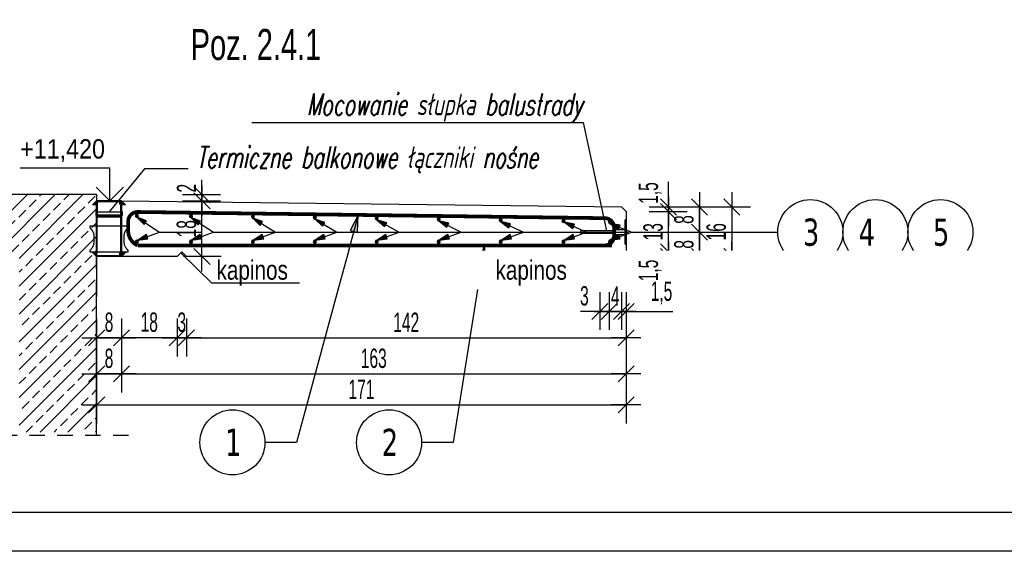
# Model space of a CAD drawing. Header units: millimetres. Extents: x 4862 to 12592, y -1539 to -726.
# Tile 2 of 40: x 5076 to 5394, y -1539 to -1367. Entities that reach past the tile are written whole.
import ezdxf
from ezdxf.enums import TextEntityAlignment as Align

# ---------------------------------------------------------------- set-up
doc = ezdxf.new("R2010")
doc.units = ezdxf.units.MM
doc.header["$LTSCALE"] = 25
doc.linetypes.add('MP', pattern=[0.36, 0.2, -0.16])
for name, color, linetype in [('BA_ram', 2, 'Continuous'), ('BA_txg', 3, 'Continuous'), ('BA_txs', 2, 'Continuous'), ('BA_wic', 1, 'Continuous'), ('BA_wig', 3, 'Continuous'), ('BA_wym', 1, 'Continuous'), ('BZ_odn', 1, 'Continuous'), ('BZ_opi2', 4, 'Continuous'), ('BZ_opi4', 53, 'Continuous'), ('BZ_P_prz', 4, 'Continuous'), ('BZ_P_wid', 3, 'Continuous'), ('BZ_pom', 6, 'Continuous'), ('BZ_txs', 2, 'Continuous'), ('BZ_wym', 1, 'Continuous'), ('K-CIENKIE', 8, 'Continuous'), ('K-ZARYS', 2, 'Continuous'), ('ZBROJA_NIEZLICZAC', 140, 'Continuous')]:
    doc.layers.add(name, color=color, linetype=linetype)
doc.styles.add('BIKTBG', font='tahoma.ttf', dxfattribs={"width": 0.85})
doc.styles.add('BIKTG', font='bikromsw.shx', dxfattribs={"width": 0.8})
doc.styles.add('BIKTS', font='bikromsw.shx', dxfattribs={"width": 0.8})
doc.styles.add('BIKWYM', font='bikromsw.shx', dxfattribs={"width": 0.6})
doc.styles.add('SPECBUD_TXT', font='txt')
doc.styles.add('STYL_ZBROJA', font='romanszb.shx', dxfattribs={"width": 0.65, "oblique": 12})
doc.dimstyles.new('BA_KR_25_cm', dxfattribs={"dimscale": 0.25, "dimtxt": 25, "dimasz": 1.666667, "dimexe": 24, "dimexo": 0, "dimgap": 0, "dimtad": 0, "dimdec": 1, "dimrnd": 0.5, "dimzin": 9, "dimdsep": 46, "dimtxsty": 'BIKWYM', "dimblk": 'WYM-KR', "dimcen": 0, "dimdle": 20, "dimclrd": 256, "dimclre": 256, "dimclrt": 2, "dimadec": 0, "dimazin": 0, "dimtfac": 0.033333, "dimtdec": 1, "dimtmove": 0, "dimatfit": 3, "dimldrblk": 'WYM-KR', "dimfxl": 25, "dimfxlon": 1, "dimtvp": 0.8, "dimtolj": 1, "dimarcsym": 0})
doc.dimstyles.new('BA_ST_25_cm', dxfattribs={"dimscale": 0.25, "dimtxt": 25, "dimasz": 1.666667, "dimexe": 24, "dimexo": 0, "dimgap": 0, "dimtad": 0, "dimdec": 1, "dimrnd": 0.5, "dimdsep": 46, "dimtxsty": 'BIKWYM', "dimblk": 'WYM-ST', "dimcen": 0, "dimdle": 20, "dimclrd": 256, "dimclre": 256, "dimclrt": 7, "dimadec": 0, "dimazin": 0, "dimtfac": 0.033333, "dimtdec": 1, "dimtix": 1, "dimtmove": 2, "dimatfit": 3, "dimldrblk": 'WYM-ST', "dimfxl": 1, "dimtvp": 0.8, "dimtolj": 1, "dimtzin": 0, "dimarcsym": 0})
doc.dimstyles.new('BZ_ST_25_cm', dxfattribs={"dimscale": 0.25, "dimtxt": 25, "dimasz": 1.666667, "dimexe": 24, "dimexo": 0, "dimgap": 0, "dimtad": 0, "dimdec": 1, "dimrnd": 0.5, "dimdsep": 46, "dimtxsty": 'BIKWYM', "dimblk": 'WYM-ST', "dimcen": 0, "dimdle": 20, "dimclrd": 256, "dimclre": 256, "dimclrt": 7, "dimadec": 0, "dimazin": 0, "dimtfac": 0.033333, "dimtdec": 1, "dimtix": 1, "dimtmove": 2, "dimatfit": 3, "dimldrblk": 'WYM-ST', "dimfxl": 1, "dimtvp": 0.8, "dimtolj": 1, "dimtzin": 0, "dimarcsym": 0})

# ---------------------------------------------------------------- blocks, each defined once
blk = doc.blocks.new('WYM-KR')
at = {"linetype": 'ByBlock'}
blk.add_line((11.52, 0), (-11.52, 0), dxfattribs=at)
at = {"color": 7, "linetype": 'ByBlock'}
blk.add_line((6.24, 6.24), (-6.24, -6.24), dxfattribs=at)
blk = doc.blocks.new('*D60')
at = {"layer": 'BA_wym', "lineweight": -2}
for p, q in [((5270.82, -1455.81), (5270.82, -1467.14)), ((5272.32, -1454.89), (5272.32, -1467.14)), ((5270.4, -1461.14), (5269.99, -1461.14)), ((5270.82, -1461.14), (5272.32, -1461.14)), ((5272.74, -1461.14), (5287.41, -1461.14))]:
    blk.add_line(p, q, dxfattribs=at)
at = {"layer": 'Defpoints', "color": 0}
for p in [(5272.32, -1441.95), (5270.82, -1455.81), (5272.32, -1461.14)]:
    blk.add_point(p, dxfattribs=at)
at = {"layer": 'BA_wym', "lineweight": -2, "xscale": 0.4166666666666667, "yscale": 0.4166666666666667, "zscale": 0.4166666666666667}
blk.add_blockref('WYM-KR', (5270.82, -1461.14), dxfattribs=at)
at = {"layer": 'BA_wym', "lineweight": -2, "xscale": 0.4166666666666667, "yscale": 0.4166666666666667, "zscale": 0.4166666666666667, "rotation": 180}
blk.add_blockref('WYM-KR', (5272.32, -1461.14), dxfattribs=at)
at = {"layer": 'BA_wym', "color": 2, "insert": (5283.75, -1455.19), "char_height": 6.25, "attachment_point": 5, "style": 'BIKWYM'}
blk.add_mtext('\\A1;1,5', dxfattribs=at)
blk = doc.blocks.new('*D61')
at = {"layer": 'BA_wym', "lineweight": -2}
for p, q in [((5266.82, -1454.89), (5266.82, -1467.14)), ((5270.82, -1454.89), (5270.82, -1467.14)), ((5267.24, -1461.14), (5270.4, -1461.14))]:
    blk.add_line(p, q, dxfattribs=at)
at = {"layer": 'Defpoints', "color": 0}
for p in [(5270.82, -1443.44), (5266.82, -1453.17), (5270.82, -1461.14)]:
    blk.add_point(p, dxfattribs=at)
at = {"layer": 'BA_wym', "lineweight": -2, "xscale": 0.4166666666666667, "yscale": 0.4166666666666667, "zscale": 0.4166666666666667, "rotation": 180}
blk.add_blockref('WYM-KR', (5266.82, -1461.14), dxfattribs=at)
at = {"layer": 'BA_wym', "lineweight": -2, "xscale": 0.4166666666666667, "yscale": 0.4166666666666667, "zscale": 0.4166666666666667}
blk.add_blockref('WYM-KR', (5270.82, -1461.14), dxfattribs=at)
at = {"layer": 'BA_wym', "color": 2, "insert": (5268.82, -1456.14), "char_height": 6.25, "attachment_point": 5, "style": 'BIKWYM'}
blk.add_mtext('\\A1;4', dxfattribs=at)
blk = doc.blocks.new('*D62')
at = {"layer": 'BA_wym', "lineweight": -2}
for p, q in [((5263.84, -1454.89), (5263.84, -1467.14)), ((5266.82, -1454.89), (5266.82, -1467.14)), ((5263.43, -1461.14), (5257.59, -1461.14)), ((5263.84, -1461.14), (5266.82, -1461.14)), ((5267.24, -1461.14), (5267.65, -1461.14))]:
    blk.add_line(p, q, dxfattribs=at)
at = {"layer": 'Defpoints', "color": 0}
for p in [(5266.82, -1443.44), (5263.84, -1453.17), (5266.82, -1461.14)]:
    blk.add_point(p, dxfattribs=at)
at = {"layer": 'BA_wym', "lineweight": -2, "xscale": 0.4166666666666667, "yscale": 0.4166666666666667, "zscale": 0.4166666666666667}
blk.add_blockref('WYM-KR', (5263.84, -1461.14), dxfattribs=at)
at = {"layer": 'BA_wym', "lineweight": -2, "xscale": 0.4166666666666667, "yscale": 0.4166666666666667, "zscale": 0.4166666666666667, "rotation": 180}
blk.add_blockref('WYM-KR', (5266.82, -1461.14), dxfattribs=at)
at = {"layer": 'BA_wym', "color": 2, "insert": (5258.84, -1456.14), "char_height": 6.25, "attachment_point": 5, "style": 'BIKWYM'}
blk.add_mtext('\\A1;3', dxfattribs=at)
blk = doc.blocks.new('PRET3')
blk.add_hatch(color=0).paths.add_polyline_path([(0.5, 0, 1), (-0.5, 0, 1)])
at = {"color": 0}
blk.add_circle((0, 0), 0.5, dxfattribs=at)
blk = doc.blocks.new('2')
at = {"layer": 'BA_txs'}
for points in [[(414.82, 515.22), (413.47, 516.57), (405.47, 516.57), (404.12, 515.22), (405.47, 515.22), (405.47, 499.92), (404.12, 499.92), (405.47, 498.57), (413.47, 498.57), (414.82, 499.92), (413.47, 499.92), (413.47, 515.22), (414.82, 515.22)], [(414.2, 515.47), (413.35, 516.32), (405.6, 516.32), (404.75, 515.47), (405.67, 515.47), (405.67, 499.67), (404.75, 499.67), (405.6, 498.82), (413.35, 498.82), (414.2, 499.67), (413.27, 499.67), (413.27, 511.37), (405.67, 511.37)], [(414.2, 515.47), (413.27, 515.47), (413.27, 511.77), (405.67, 511.77)], [(405.67, 512.99), (405.47, 512.99), (405.47, 513.07), (405.27, 513.07), (405.27, 511.87), (405.47, 511.87), (405.47, 511.94), (413.47, 511.94), (413.47, 511.87), (413.67, 511.87), (413.67, 513.07), (413.47, 513.07), (413.47, 512.99), (413.27, 512.99), (405.47, 513.03)], [(405.47, 511.57), (413.47, 511.57)], [(403.29, 508.37), (415.65, 508.37), (415.65, 507.97), (415.64, 507.9), (415.61, 507.81), (415.59, 507.77), (415.57, 507.74), (415.54, 507.71), (415.52, 507.7), (415.53, 507.7), (415.42, 507.61), (415.42, 507.61), (415.37, 507.56), (415.32, 507.52), (415.27, 507.47), (415.18, 507.37), (415.14, 507.32), (415.09, 507.26), (414.97, 507.1), (414.97, 507.1), (414.93, 507.05), (414.97, 507.1), (414.82, 506.87), (414.76, 506.75), (414.67, 506.57), (414.59, 506.38), (414.53, 506.19), (414.51, 506.12), (414.47, 505.99), (414.44, 505.79), (414.42, 505.66), (414.41, 505.52), (414.4, 505.39), (414.4, 505.32), (414.4, 505.19), (414.4, 505.01), (414.4, 504.94), (414.4, 504.81), (414.4, 503.75), (414.4, 502.98), (414.43, 502.71), (414.46, 502.51), (414.49, 502.38), (414.5, 502.35), (414.5, 502.32), (414.51, 502.29), (414.52, 502.28), (414.57, 502.12), (414.61, 501.99), (414.64, 501.93), (414.67, 501.86), (414.76, 501.68), (414.93, 501.39), (415.01, 501.28), (415.14, 501.12), (415.27, 500.97), (415.37, 500.87), (415.47, 500.78), (415.6, 500.66), (415.62, 500.6), (415.65, 500.51), (415.65, 500.47), (415.65, 500.27), (415.65, 500.07), (403.29, 500.07), (403.29, 500.07), (403.29, 500.27), (403.29, 500.27), (403.29, 500.47), (403.3, 500.55), (403.33, 500.62), (403.36, 500.67), (403.41, 500.73), (403.47, 500.78), (403.52, 500.83), (403.67, 500.97), (403.85, 501.17), (403.97, 501.33), (404.05, 501.45), (404.12, 501.56), (404.19, 501.68), (404.25, 501.8), (404.33, 501.99), (404.42, 502.25), (404.5, 502.58), (404.51, 502.64), (404.52, 502.78), (404.54, 502.98), (404.54, 503.12), (404.54, 503.12), (404.54, 503.47), (404.54, 503.47), (404.54, 503.75), (404.54, 503.75), (404.54, 503.98), (404.54, 505.32), (404.54, 505.52), (404.52, 505.72), (404.5, 505.86), (404.45, 506.06), (404.42, 506.19), (404.4, 506.25), (404.35, 506.38), (404.3, 506.51), (404.31, 506.51), (404.28, 506.57), (404.22, 506.69), (404.19, 506.75), (404.15, 506.81), (404.05, 506.99), (404.01, 507.05), (403.93, 507.16), (403.85, 507.26), (403.76, 507.37), (403.72, 507.42), (403.62, 507.52), (403.47, 507.65), (403.4, 507.72), (403.34, 507.78), (403.31, 507.85), (403.29, 507.93), (403.29, 507.97), (403.29, 508.17), (403.29, 508.17), (403.29, 508.37), (403.29, 508.27), (403.29, 508.37)]]:
    blk.add_lwpolyline(points, dxfattribs=at)
blk = doc.blocks.new('bik_BlkOpPretU', base_point=(114298.79, 63495.37))
at = {"layer": 'BZ_opi2', "style": 'BIKTBG', "width": 0.8}
blk.add_attdef('NUMER', text='', height=26.25, dxfattribs=at).set_placement((114438.86, 63495.37), align=Align.MIDDLE_CENTER)
at = {"layer": 'BZ_opi4', "style": 'BIKTS', "width": 0.8}
for tag, p in [('SZTUK', (114308.17, 63502.87)), ('PRZEDR_FI', (114363.88, 63502.87)), ('PRZEKROJ', (114375.31, 63502.87)), ('UWAGA', (114313.79, 63469.12))]:
    blk.add_attdef(tag, p, '', height=18.75, dxfattribs=at)
at = {"layer": 'BZ_pom', "width": 0.8}
for tag, p, height, style in [('POZYCJA', (114407.36, 63532.87), 26.25, 'BIKTBG'), ('GATUNEK', (114451.86, 63532.87), 18.75, 'BIKTS'), ('METODA_L', (114498.79, 63495.37), 18.75, 'BIKTS')]:
    blk.add_attdef(tag, p, '', height=height, dxfattribs=dict(at, style=style))
at = {"layer": 'BZ_wym', "width": 0.8}
for tag, p, height, style, flags in [('PRZEDR_L', (114313.79, 63440.99), 18.75, 'BIKTS', 1), ('DLUGOSC', (114313.79, 63412.87), 18.75, 'BIKTS', 1), ('TYP_PRETA', (114313.79, 63384.74), 18.75, 'BIKTS', 3), ('PRZEDR_NR', (114313.79, 63356.62), 26.25, 'BIKTBG', 1), ('PRZEDR_SZT', (114313.79, 63328.49), 18.75, 'BIKTS', 1), ('EURO_KOD', (114313.79, 63300.37), 18.75, 'BIKTS', 3), ('EURO_KOD_SEGMENTY', (114354.51, 63300.37), 18.75, 'BIKTS', 3), ('HAK_1', (114313.79, 63272.24), 18.75, 'BIKTS', 3), ('HAK_2', (114313.79, 63244.12), 18.75, 'BIKTS', 3), ('ID', (114313.79, 63215.99), 18.75, 'BIKTS', 3), ('ID_C', (114313.79, 63187.87), 18.75, 'BIKTS', 3), ('b_atr_0', (114313.79, 63159.74), 18.75, 'BIKTS', 3)]:
    blk.add_attdef(tag, p, '', height=height, dxfattribs=dict(at, style=style, flags=flags))
blk = doc.blocks.new('WYM-ST')
blk.add_hatch(color=256).paths.add_polyline_path([(-13, 2.88), (0, 0), (-13, -2.88)])
blk.add_lwpolyline([(0, 0), (-13, 2.88), (-13, -2.88), (0, 0)])
blk = doc.blocks.new('*D63')
at = {"layer": 'BA_wym', "lineweight": -2}
for p, q in [((5279.79, -1441.95), (5292.04, -1441.95)), ((5279.79, -1443.44), (5292.04, -1443.44)), ((5286.04, -1441.53), (5286.04, -1441.11)), ((5286.04, -1441.95), (5286.04, -1443.44)), ((5286.04, -1443.85), (5286.04, -1451.59))]:
    blk.add_line(p, q, dxfattribs=at)
at = {"layer": 'Defpoints', "color": 0}
for p in [(5276.04, -1441.95), (5276.04, -1443.44), (5286.04, -1443.44)]:
    blk.add_point(p, dxfattribs=at)
at = {"layer": 'BA_wym', "lineweight": -2, "xscale": 0.4166666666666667, "yscale": 0.4166666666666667, "zscale": 0.4166666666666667}
for p, rotation in [((5286.04, -1441.95), 270), ((5286.04, -1443.44), 90)]:
    blk.add_blockref('WYM-KR', p, dxfattribs=dict(at, rotation=rotation))
at = {"layer": 'BA_wym', "color": 2, "insert": (5280.08, -1447.93), "char_height": 6.25, "attachment_point": 5, "rotation": 90, "style": 'BIKWYM'}
blk.add_mtext('\\A1;1,5', dxfattribs=at)
blk = doc.blocks.new('*D64')
at = {"layer": 'BA_wym', "lineweight": -2}
for p, q in [((5286.04, -1427), (5286.04, -1419.26)), ((5279.79, -1427.42), (5292.04, -1427.42)), ((5286.04, -1428.92), (5286.04, -1427.42)), ((5279.79, -1428.92), (5292.04, -1428.92)), ((5286.04, -1429.34), (5286.04, -1429.75))]:
    blk.add_line(p, q, dxfattribs=at)
at = {"layer": 'Defpoints', "color": 0}
for p in [(5276.04, -1427.42), (5286.04, -1427.42), (5276.04, -1428.92)]:
    blk.add_point(p, dxfattribs=at)
at = {"layer": 'BA_wym', "lineweight": -2, "xscale": 0.4166666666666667, "yscale": 0.4166666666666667, "zscale": 0.4166666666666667}
for p, rotation in [((5286.04, -1427.42), 270), ((5286.04, -1428.92), 90)]:
    blk.add_blockref('WYM-KR', p, dxfattribs=dict(at, rotation=rotation))
at = {"layer": 'BA_wym', "color": 2, "insert": (5280.08, -1422.92), "char_height": 6.25, "attachment_point": 5, "rotation": 90, "style": 'BIKWYM'}
blk.add_mtext('\\A1;1,5', dxfattribs=at)
blk = doc.blocks.new('*D65')
at = {"layer": 'BA_wym', "lineweight": -2}
for p, q in [((5279.79, -1428.92), (5292.04, -1428.92)), ((5286.04, -1441.53), (5286.04, -1429.34)), ((5279.79, -1441.95), (5292.04, -1441.95))]:
    blk.add_line(p, q, dxfattribs=at)
at = {"layer": 'Defpoints', "color": 0}
for p in [(5276.04, -1428.92), (5286.04, -1428.92), (5276.04, -1441.95)]:
    blk.add_point(p, dxfattribs=at)
at = {"layer": 'BA_wym', "lineweight": -2, "xscale": 0.4166666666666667, "yscale": 0.4166666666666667, "zscale": 0.4166666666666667}
for p, rotation in [((5286.04, -1428.92), 90), ((5286.04, -1441.95), 270)]:
    blk.add_blockref('WYM-KR', p, dxfattribs=dict(at, rotation=rotation))
at = {"layer": 'BA_wym', "color": 2, "insert": (5281.04, -1435.43), "char_height": 6.25, "attachment_point": 5, "rotation": 90, "style": 'BIKWYM'}
blk.add_mtext('\\A1;13', dxfattribs=at)
blk = doc.blocks.new('*D66')
at = {"layer": 'BA_wym', "lineweight": -2}
for p, q in [((5289.76, -1435.55), (5302.01, -1435.55)), ((5296.01, -1435.97), (5296.01, -1443.02)), ((5289.76, -1443.44), (5302.01, -1443.44))]:
    blk.add_line(p, q, dxfattribs=at)
at = {"layer": 'Defpoints', "color": 0}
for p in [(5286.01, -1435.55), (5286.01, -1443.44), (5296.01, -1443.44)]:
    blk.add_point(p, dxfattribs=at)
at = {"layer": 'BA_wym', "lineweight": -2, "xscale": 0.4166666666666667, "yscale": 0.4166666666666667, "zscale": 0.4166666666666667}
for p, rotation in [((5296.01, -1435.55), 90), ((5296.01, -1443.44), 270)]:
    blk.add_blockref('WYM-KR', p, dxfattribs=dict(at, rotation=rotation))
at = {"layer": 'BA_wym', "color": 2, "insert": (5291.01, -1439.49), "char_height": 6.25, "attachment_point": 5, "rotation": 90, "style": 'BIKWYM'}
blk.add_mtext('\\A1;8', dxfattribs=at)
blk = doc.blocks.new('*D67')
at = {"layer": 'BA_wym', "lineweight": -2}
for p, q in [((5289.76, -1427.42), (5302.01, -1427.42)), ((5296.01, -1435.14), (5296.01, -1427.84)), ((5289.76, -1435.55), (5302.01, -1435.55))]:
    blk.add_line(p, q, dxfattribs=at)
at = {"layer": 'Defpoints', "color": 0}
for p in [(5286.01, -1427.42), (5296.01, -1427.42), (5286.01, -1435.55)]:
    blk.add_point(p, dxfattribs=at)
at = {"layer": 'BA_wym', "lineweight": -2, "xscale": 0.4166666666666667, "yscale": 0.4166666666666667, "zscale": 0.4166666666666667}
for p, rotation in [((5296.01, -1427.42), 90), ((5296.01, -1435.55), 270)]:
    blk.add_blockref('WYM-KR', p, dxfattribs=dict(at, rotation=rotation))
at = {"layer": 'BA_wym', "color": 2, "insert": (5291.01, -1431.49), "char_height": 6.25, "attachment_point": 5, "rotation": 90, "style": 'BIKWYM'}
blk.add_mtext('\\A1;8', dxfattribs=at)
blk = doc.blocks.new('*D68')
at = {"layer": 'BA_wym', "lineweight": -2}
for p, q in [((5300.2, -1427.42), (5312.45, -1427.42)), ((5306.45, -1427.84), (5306.45, -1443.02)), ((5300.2, -1443.44), (5312.45, -1443.44))]:
    blk.add_line(p, q, dxfattribs=at)
at = {"layer": 'Defpoints', "color": 0}
for p in [(5296.45, -1427.42), (5296.45, -1443.44), (5306.45, -1443.44)]:
    blk.add_point(p, dxfattribs=at)
at = {"layer": 'BA_wym', "lineweight": -2, "xscale": 0.4166666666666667, "yscale": 0.4166666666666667, "zscale": 0.4166666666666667}
for p, rotation in [((5306.45, -1427.42), 90), ((5306.45, -1443.44), 270)]:
    blk.add_blockref('WYM-KR', p, dxfattribs=dict(at, rotation=rotation))
at = {"layer": 'BA_wym', "color": 2, "insert": (5301.45, -1435.43), "char_height": 6.25, "attachment_point": 5, "rotation": 90, "style": 'BIKWYM'}
blk.add_mtext('\\A1;16', dxfattribs=at)
blk = doc.blocks.new('*D69')
at = {"layer": 'BA_wym', "lineweight": -2}
for p, q in [((5129.09, -1425.45), (5141.34, -1425.45)), ((5135.34, -1443.02), (5135.34, -1425.87)), ((5141.59, -1443.44), (5129.34, -1443.44))]:
    blk.add_line(p, q, dxfattribs=at)
at = {"layer": 'Defpoints', "color": 0}
for p in [(5125.34, -1425.45), (5135.34, -1425.45), (5145.34, -1443.44)]:
    blk.add_point(p, dxfattribs=at)
at = {"layer": 'BA_wym', "lineweight": -2, "xscale": 0.4166666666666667, "yscale": 0.4166666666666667, "zscale": 0.4166666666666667}
for p, rotation in [((5135.34, -1425.45), 90), ((5135.34, -1443.44), 270)]:
    blk.add_blockref('WYM-KR', p, dxfattribs=dict(at, rotation=rotation))
at = {"layer": 'BA_wym', "color": 2, "insert": (5130.34, -1434.45), "char_height": 6.25, "attachment_point": 5, "rotation": 90, "style": 'BIKWYM'}
blk.add_mtext('\\A1;18', dxfattribs=at)
blk = doc.blocks.new('*D70')
at = {"layer": 'BA_wym', "lineweight": -2}
for p, q in [((5101.32, -1485.05), (5101.32, -1497.3)), ((5272.32, -1485.05), (5272.32, -1497.3)), ((5101.74, -1491.3), (5271.9, -1491.3))]:
    blk.add_line(p, q, dxfattribs=at)
at = {"layer": 'Defpoints', "color": 0}
for p in [(5101.32, -1481.3), (5272.32, -1481.3), (5272.32, -1491.3)]:
    blk.add_point(p, dxfattribs=at)
at = {"layer": 'BA_wym', "lineweight": -2, "xscale": 0.4166666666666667, "yscale": 0.4166666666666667, "zscale": 0.4166666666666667, "rotation": 180}
blk.add_blockref('WYM-KR', (5101.32, -1491.3), dxfattribs=at)
at = {"layer": 'BA_wym', "lineweight": -2, "xscale": 0.4166666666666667, "yscale": 0.4166666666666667, "zscale": 0.4166666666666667}
blk.add_blockref('WYM-KR', (5272.32, -1491.3), dxfattribs=at)
at = {"layer": 'BA_wym', "color": 2, "insert": (5186.82, -1486.3), "char_height": 6.25, "attachment_point": 5, "style": 'BIKWYM'}
blk.add_mtext('\\A1;171', dxfattribs=at)
blk = doc.blocks.new('*D71')
at = {"layer": 'BA_wym', "lineweight": -2}
for p, q in [((5101.32, -1463.4), (5101.32, -1475.65)), ((5109.32, -1463.4), (5109.32, -1475.65)), ((5108.9, -1469.65), (5101.74, -1469.65))]:
    blk.add_line(p, q, dxfattribs=at)
at = {"layer": 'Defpoints', "color": 0}
for p in [(5101.32, -1459.65), (5109.32, -1459.65), (5101.32, -1469.65)]:
    blk.add_point(p, dxfattribs=at)
at = {"layer": 'BA_wym', "lineweight": -2, "xscale": 0.4166666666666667, "yscale": 0.4166666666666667, "zscale": 0.4166666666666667, "rotation": 180}
blk.add_blockref('WYM-KR', (5101.32, -1469.65), dxfattribs=at)
at = {"layer": 'BA_wym', "lineweight": -2, "xscale": 0.4166666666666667, "yscale": 0.4166666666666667, "zscale": 0.4166666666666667}
blk.add_blockref('WYM-KR', (5109.32, -1469.65), dxfattribs=at)
at = {"layer": 'BA_wym', "color": 2, "insert": (5105.32, -1464.65), "char_height": 6.25, "attachment_point": 5, "style": 'BIKWYM'}
blk.add_mtext('\\A1;8', dxfattribs=at)
blk = doc.blocks.new('*D72')
at = {"layer": 'BA_wym', "lineweight": -2}
for p, q in [((5109.32, -1463.4), (5109.32, -1475.65)), ((5127.32, -1463.4), (5127.32, -1475.65)), ((5126.9, -1469.65), (5109.74, -1469.65))]:
    blk.add_line(p, q, dxfattribs=at)
at = {"layer": 'Defpoints', "color": 0}
for p in [(5109.32, -1459.65), (5127.32, -1459.65), (5109.32, -1469.65)]:
    blk.add_point(p, dxfattribs=at)
at = {"layer": 'BA_wym', "lineweight": -2, "xscale": 0.4166666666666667, "yscale": 0.4166666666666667, "zscale": 0.4166666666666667, "rotation": 180}
blk.add_blockref('WYM-KR', (5109.32, -1469.65), dxfattribs=at)
at = {"layer": 'BA_wym', "lineweight": -2, "xscale": 0.4166666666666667, "yscale": 0.4166666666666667, "zscale": 0.4166666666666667}
blk.add_blockref('WYM-KR', (5127.32, -1469.65), dxfattribs=at)
at = {"layer": 'BA_wym', "color": 2, "insert": (5118.32, -1464.65), "char_height": 6.25, "attachment_point": 5, "style": 'BIKWYM'}
blk.add_mtext('\\A1;18', dxfattribs=at)
blk = doc.blocks.new('*D73')
at = {"layer": 'BA_wym', "lineweight": -2}
for p, q in [((5127.32, -1463.4), (5127.32, -1475.65)), ((5130.3, -1463.4), (5130.3, -1475.65)), ((5127.74, -1469.65), (5129.88, -1469.65))]:
    blk.add_line(p, q, dxfattribs=at)
at = {"layer": 'Defpoints', "color": 0}
for p in [(5127.32, -1459.65), (5130.3, -1459.65), (5130.3, -1469.65)]:
    blk.add_point(p, dxfattribs=at)
at = {"layer": 'BA_wym', "lineweight": -2, "xscale": 0.4166666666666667, "yscale": 0.4166666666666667, "zscale": 0.4166666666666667, "rotation": 180}
blk.add_blockref('WYM-KR', (5127.32, -1469.65), dxfattribs=at)
at = {"layer": 'BA_wym', "lineweight": -2, "xscale": 0.4166666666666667, "yscale": 0.4166666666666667, "zscale": 0.4166666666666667}
blk.add_blockref('WYM-KR', (5130.3, -1469.65), dxfattribs=at)
at = {"layer": 'BA_wym', "color": 2, "insert": (5128.81, -1464.65), "char_height": 6.25, "attachment_point": 5, "style": 'BIKWYM'}
blk.add_mtext('\\A1;3', dxfattribs=at)
blk = doc.blocks.new('*D74')
at = {"layer": 'BA_wym', "lineweight": -2}
for p, q in [((5130.3, -1463.4), (5130.3, -1475.65)), ((5272.32, -1463.4), (5272.32, -1475.65)), ((5130.71, -1469.65), (5271.9, -1469.65))]:
    blk.add_line(p, q, dxfattribs=at)
at = {"layer": 'Defpoints', "color": 0}
for p in [(5130.3, -1459.65), (5272.32, -1459.65), (5272.32, -1469.65)]:
    blk.add_point(p, dxfattribs=at)
at = {"layer": 'BA_wym', "lineweight": -2, "xscale": 0.4166666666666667, "yscale": 0.4166666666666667, "zscale": 0.4166666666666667, "rotation": 180}
blk.add_blockref('WYM-KR', (5130.3, -1469.65), dxfattribs=at)
at = {"layer": 'BA_wym', "lineweight": -2, "xscale": 0.4166666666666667, "yscale": 0.4166666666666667, "zscale": 0.4166666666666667}
blk.add_blockref('WYM-KR', (5272.32, -1469.65), dxfattribs=at)
at = {"layer": 'BA_wym', "color": 2, "insert": (5201.31, -1464.65), "char_height": 6.25, "attachment_point": 5, "style": 'BIKWYM'}
blk.add_mtext('\\A1;142', dxfattribs=at)
blk = doc.blocks.new('*D75')
at = {"layer": 'BA_wym', "lineweight": -2}
for p, q in [((5101.32, -1475.06), (5101.32, -1487.31)), ((5109.32, -1475.06), (5109.32, -1487.31)), ((5108.9, -1481.31), (5101.74, -1481.31))]:
    blk.add_line(p, q, dxfattribs=at)
at = {"layer": 'Defpoints', "color": 0}
for p in [(5101.32, -1471.31), (5109.32, -1471.31), (5101.32, -1481.31)]:
    blk.add_point(p, dxfattribs=at)
at = {"layer": 'BA_wym', "lineweight": -2, "xscale": 0.4166666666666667, "yscale": 0.4166666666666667, "zscale": 0.4166666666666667, "rotation": 180}
blk.add_blockref('WYM-KR', (5101.32, -1481.31), dxfattribs=at)
at = {"layer": 'BA_wym', "lineweight": -2, "xscale": 0.4166666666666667, "yscale": 0.4166666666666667, "zscale": 0.4166666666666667}
blk.add_blockref('WYM-KR', (5109.32, -1481.31), dxfattribs=at)
at = {"layer": 'BA_wym', "color": 2, "insert": (5105.32, -1476.31), "char_height": 6.25, "attachment_point": 5, "style": 'BIKWYM'}
blk.add_mtext('\\A1;8', dxfattribs=at)
blk = doc.blocks.new('*D76')
at = {"layer": 'BA_wym', "lineweight": -2}
for p, q in [((5109.32, -1475.06), (5109.32, -1487.31)), ((5272.32, -1475.06), (5272.32, -1487.31)), ((5109.74, -1481.31), (5271.9, -1481.31))]:
    blk.add_line(p, q, dxfattribs=at)
at = {"layer": 'Defpoints', "color": 0}
for p in [(5109.32, -1471.31), (5272.32, -1471.31), (5272.32, -1481.31)]:
    blk.add_point(p, dxfattribs=at)
at = {"layer": 'BA_wym', "lineweight": -2, "xscale": 0.4166666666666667, "yscale": 0.4166666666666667, "zscale": 0.4166666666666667, "rotation": 180}
blk.add_blockref('WYM-KR', (5109.32, -1481.31), dxfattribs=at)
at = {"layer": 'BA_wym', "lineweight": -2, "xscale": 0.4166666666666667, "yscale": 0.4166666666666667, "zscale": 0.4166666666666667}
blk.add_blockref('WYM-KR', (5272.32, -1481.31), dxfattribs=at)
at = {"layer": 'BA_wym', "color": 2, "insert": (5190.82, -1476.31), "char_height": 6.25, "attachment_point": 5, "style": 'BIKWYM'}
blk.add_mtext('\\A1;163', dxfattribs=at)
blk = doc.blocks.new('*D94')
at = {"layer": 'BA_wym', "lineweight": -2}
for p, q in [((5135.34, -1423.02), (5135.34, -1420.1)), ((5129.09, -1423.44), (5141.34, -1423.44)), ((5135.34, -1425.44), (5135.34, -1423.44)), ((5129.09, -1425.44), (5141.34, -1425.44)), ((5135.34, -1425.85), (5135.34, -1426.27))]:
    blk.add_line(p, q, dxfattribs=at)
at = {"layer": 'Defpoints', "color": 0}
for p in [(5125.34, -1423.44), (5135.34, -1423.44), (5125.34, -1425.44)]:
    blk.add_point(p, dxfattribs=at)
at = {"layer": 'BA_wym', "lineweight": -2, "xscale": 0.4166666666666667, "yscale": 0.4166666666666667, "zscale": 0.4166666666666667}
for p, rotation in [((5135.34, -1423.44), 270), ((5135.34, -1425.44), 90)]:
    blk.add_blockref('WYM-KR', p, dxfattribs=dict(at, rotation=rotation))
at = {"layer": 'BA_wym', "color": 2, "insert": (5130.34, -1421.35), "char_height": 6.25, "attachment_point": 5, "rotation": 90, "style": 'BIKWYM'}
blk.add_mtext('\\A1;2', dxfattribs=at)

msp = doc.modelspace()

# ---------------------------------------------------------------- hatches: boundary and pattern name
at = {"layer": 'BA_wic'}
h = msp.add_hatch(dxfattribs=at)
h.set_pattern_fill('ANSI33', color=256)
h.set_pattern_definition([(45, (4278.045, -2529.665), (-4.490128, 4.490128), []), (45, (4282.535, -2529.665), (-4.490128, 4.490128), [3.175, -1.5875])])
h.paths.add_polyline_path([(5101.32, -1438.34), (5100.6, -1438.34), (5101.32, -1439.06), (5101.32, -1500.14), (5076.32, -1500.14), (5076.32, -1443.44), (4996.03, -1443.44), (4996.03, -1423.44), (5076.32, -1423.44), (5101.32, -1423.44)])
h.paths.add_polyline_path([(5100.6, -1438.34), (5101.32, -1438.34), (5101.32, -1439.06)])

# ---------------------------------------------------------------- linework, layer by layer
at = {"color": 1, "linetype": 'Continuous', "ltscale": 125}
msp.add_lwpolyline([(5110.04, -1421.02), (5105.62, -1425.44), (5101.2, -1421.02), (5105.62, -1425.44), (5105.62, -1414.84), (5076.62, -1414.84)], dxfattribs=at)
at = {"layer": 'BA_wic'}
for points in [[(5101.32, -1423.44), (4996.03, -1423.44)], [(5101.32, -1423.44), (5101.32, -1456.44)], [(5227.49, -1452), (5262.02, -1452), (5265.79, -1442.18)], [(5101.32, -1501.14), (5101.32, -1454.44)]]:
    msp.add_lwpolyline(points, dxfattribs=at)
at = {"layer": 'BA_wic', "linetype": 'MP'}
for points in [[(5101.32, -1456.44), (5101.32, -1425.44)], [(5061.62, -1501.14), (5113.61, -1501.14)]]:
    msp.add_lwpolyline(points, dxfattribs=at)
at = {"layer": 'BA_wig'}
for points in [[(5272.02, -1439.44), (5272.02, -1431.59)], [(5272.02, -1439.44), (5272.32, -1439.44), (5272.32, -1431.59), (5272.02, -1431.59)], [(5268.52, -1435.15), (5257.56, -1435.15), (5257.56, -1435.91), (5268.52, -1435.91)], [(5272.02, -1434.82), (5268.52, -1434.82), (5268.52, -1436.34), (5272.02, -1436.34)]]:
    msp.add_lwpolyline(points, dxfattribs=at)
at = {"layer": 'BZ_odn', "color": 252}
for centre in [(5331.82, -1435.55), (5352.82, -1435.55), (5373.82, -1435.55), (5145.18, -1503.41), (5195.77, -1503.41)]:
    msp.add_circle(centre, 10.5, dxfattribs=at)
at = {"layer": 'BZ_P_wid', "const_width": 1.2}
msp.add_lwpolyline([(5170.12, -1439.84), (5114.52, -1439.84, -0.301385), (5111.52, -1434.84), (5111.52, -1432.04, -0.414214), (5114.52, -1429.04), (5265.42, -1431.04, -0.414214), (5268.42, -1434.04), (5268.42, -1436.84, -0.414214), (5265.42, -1439.84), (5213.38, -1439.84)], format="xyb", dxfattribs=at)
msp.add_lwpolyline([(5267.79, -1439.84), (5114.52, -1439.84)], dxfattribs=at)
at = {"layer": 'K-CIENKIE'}
for points in [[(5108.87, -1426.19), (5108.97, -1426.19), (5109.01, -1425.79), (5108.98, -1425.71), (5109.02, -1425.64), (5109.22, -1425.64), (5109.22, -1425.54, 0.414214), (5109.12, -1425.44), (5104.12, -1425.44), (5101.42, -1425.44, 0.414214), (5101.32, -1425.54), (5101.32, -1425.64), (5101.52, -1425.64), (5101.56, -1425.71), (5101.53, -1425.79), (5101.57, -1426.19), (5101.67, -1426.19), (5101.74, -1425.64), (5104.12, -1425.64), (5108.8, -1425.64)], [(5109.02, -1426.56), (5109.02, -1434.44), (5109.02, -1442.32), (5108.88, -1442.32, 0.355902), (5108.7, -1442.48), (5108.66, -1443.01), (5108.65, -1443.03, -0.065916), (5108.62, -1443.24), (5108.77, -1443.24, 0.074353), (5108.82, -1443.02), (5108.87, -1442.46), (5109.04, -1442.46), (5109.04, -1443.01), (5108.99, -1443.15), (5109.03, -1443.24), (5109.22, -1443.24), (5109.22, -1434.44), (5109.22, -1425.64), (5109.03, -1425.64), (5108.99, -1425.73), (5109.04, -1425.86), (5109.04, -1426.41), (5108.87, -1426.41), (5108.82, -1425.85, 0.074353), (5108.77, -1425.64), (5108.62, -1425.64, -0.065916), (5108.65, -1425.84), (5108.66, -1425.86), (5108.7, -1426.4, 0.355902), (5108.88, -1426.56)]]:
    msp.add_lwpolyline(points, format="xyb", close=True, dxfattribs=at)
at = {"layer": 'K-ZARYS'}
msp.add_lwpolyline([(5272.32, -1441.95), (5270.82, -1443.44), (5266.82, -1443.44), (5265.32, -1441.94), (5263.84, -1443.44), (5130.3, -1443.44), (5128.8, -1441.94), (5127.32, -1443.44), (5121.32, -1443.44), (5111.52, -1443.44), (5109.32, -1443.44), (5109.32, -1425.63), (5109.32, -1425.44), (5270.82, -1427.42), (5272.32, -1428.92)], close=True, dxfattribs=at)
at = {"layer": 'ZBROJA_NIEZLICZAC'}
for points in [[(5151.48, -1400.19), (5258.45, -1400.19), (5266, -1435.15)], [(5242.07, -1415.11), (5116.81, -1415.11), (5105.42, -1428.99)]]:
    msp.add_lwpolyline(points, dxfattribs=at)

# ---------------------------------------------------------------- block references
ref = msp.add_blockref('bik_BlkOpPretU', (5373.99, -1435.55))
ref.add_attrib('NUMER', '3', dxfattribs={"layer": 'BZ_opi2', "height": 8.75, "style": 'BIKTBG', "width": 0.8}).set_placement((5332.07, -1435.55), align=Align.MIDDLE_CENTER)
ref = msp.add_blockref('bik_BlkOpPretU', (5391.99, -1435.55))
ref.add_attrib('NUMER', '4', dxfattribs={"layer": 'BZ_opi2', "height": 8.75, "style": 'BIKTBG', "width": 0.8}).set_placement((5350.07, -1435.55), align=Align.MIDDLE_CENTER)
ref = msp.add_blockref('bik_BlkOpPretU', (5415.99, -1435.55))
ref.add_attrib('NUMER', '5', dxfattribs={"layer": 'BZ_opi2', "height": 8.75, "style": 'BIKTBG', "width": 0.8}).set_placement((5374.07, -1435.55), align=Align.MIDDLE_CENTER)
ref = msp.add_blockref('bik_BlkOpPretU', (5108.28, -1503.41))
ref.add_attrib('NUMER', '1', dxfattribs={"layer": 'BZ_opi2', "height": 8.75, "style": 'BIKTBG', "width": 0.8}).set_placement((5145.45, -1503.41), align=Align.MIDDLE_CENTER)
ref = msp.add_blockref('bik_BlkOpPretU', (5158.88, -1503.41))
ref.add_attrib('NUMER', '2', dxfattribs={"layer": 'BZ_opi2', "height": 8.75, "style": 'BIKTBG', "width": 0.8}).set_placement((5196.04, -1503.41), align=Align.MIDDLE_CENTER)
at = {"layer": 'BA_txs', "xscale": -1}
msp.add_blockref('2', (5514.79, -1942), dxfattribs=at)
at = {"layer": 'BZ_P_prz', "xscale": -1}
for p in [(5114.29, -1430.25), (5131.79, -1430.34), (5151.79, -1430.53), (5171.79, -1430.87), (5191.79, -1431.04), (5211.79, -1431.35), (5231.79, -1431.59), (5252.09, -1431.95), (5267.09, -1432.25), (5114.29, -1438.63), (5131.79, -1438.63), (5151.79, -1438.63), (5171.79, -1438.63), (5191.79, -1438.63), (5211.79, -1438.63), (5231.79, -1438.63), (5252.09, -1438.63), (5267.09, -1438.63)]:
    msp.add_blockref('PRET3', p, dxfattribs=at)

# ---------------------------------------------------------------- texts
at = {"color": 2, "ltscale": 125, "style": 'SPECBUD_TXT', "width": 0.9}
msp.add_text('+11,420', height=6.25, dxfattribs=at).set_placement((5076.62, -1405.54), align=Align.TOP_LEFT)
at = {"layer": 'BA_txg', "style": 'BIKTG', "width": 0.7}
msp.add_text('Poz. 2.4.1', height=10, dxfattribs=at).set_placement((5152.78, -1374.96), align=Align.MIDDLE_CENTER)
at = {"layer": 'BZ_txs', "insert": (5230.15, -1444.65), "char_height": 6.25, "width": 209.1355, "attachment_point": 1, "style": 'BIKTS'}
msp.add_mtext('kapinos', dxfattribs=at)

# ---------------------------------------------------------------- dimensions: what is measured, and where the dimension line sits
at = {"layer": 'BA_wym'}
for base, p1, p2, angle, text, picture, middle in [((5286.04, -1427.42), (5276.04, -1428.92), (5276.04, -1427.42), 90, '1,5', '*D64', (5280.08, -1422.92)), ((5286.04, -1428.92), (5276.04, -1441.95), (5276.04, -1428.92), 90, '13', '*D65', (5281.04, -1435.43)), ((5296.01, -1427.42), (5286.01, -1435.55), (5286.01, -1427.42), 90, '8', '*D67', (5291.01, -1431.49)), ((5306.45, -1443.44), (5296.45, -1427.42), (5296.45, -1443.44), 90, '16', '*D68', (5301.45, -1435.43)), ((5296.01, -1443.44), (5286.01, -1435.55), (5286.01, -1443.44), 90, '8', '*D66', (5291.01, -1439.49)), ((5286.04, -1443.44), (5276.04, -1441.95), (5276.04, -1443.44), 90, '1,5', '*D63', (5280.08, -1447.93)), ((5270.82, -1461.14), (5266.82, -1453.17), (5270.82, -1443.44), 180, '4', '*D61', (5268.82, -1456.14))]:
    dim = msp.add_linear_dim(base=base, p1=p1, p2=p2, angle=angle, text=text, dimstyle='BA_KR_25_cm', override={"dimblk": 'WYM-KR', "dimatfit": 1}, dxfattribs=at)
    dim.commit()
    dim.dimension.update_dxf_attribs({"geometry": picture, "text_midpoint": middle})
dim = msp.add_linear_dim(base=(5135.34, -1423.44), p1=(5125.34, -1425.44), p2=(5125.34, -1423.44), angle=90, dimstyle='BA_KR_25_cm', override={"dimatfit": 1}, dxfattribs=at)
dim.commit()
dim.dimension.update_dxf_attribs({"geometry": '*D94', "text_midpoint": (5130.34, -1421.35)})
for base, p1, p2, text, picture, middle in [((5266.82, -1461.14), (5263.84, -1453.17), (5266.82, -1443.44), '3', '*D62', (5258.84, -1461.14)), ((5272.32, -1461.14), (5270.82, -1455.81), (5272.32, -1441.95), '1,5', '*D60', (5283.75, -1461.14))]:
    dim = msp.add_linear_dim(base=base, p1=p1, p2=p2, angle=180, text=text, dimstyle='BA_KR_25_cm', override={"dimblk": 'WYM-KR', "dimatfit": 1}, dxfattribs=at)
    dim.commit()
    dim.dimension.update_dxf_attribs({"geometry": picture, "text_midpoint": middle, "dimtype": 160})
for base, p1, p2, picture, middle in [((5101.32, -1469.65), (5109.32, -1459.65), (5101.32, -1459.65), '*D71', (5105.32, -1464.65)), ((5109.32, -1469.65), (5127.32, -1459.65), (5109.32, -1459.65), '*D72', (5118.32, -1464.65)), ((5130.3, -1469.65), (5127.32, -1459.65), (5130.3, -1459.65), '*D73', (5128.81, -1464.65)), ((5272.32, -1469.65), (5130.3, -1459.65), (5272.32, -1459.65), '*D74', (5201.31, -1464.65)), ((5101.32, -1481.31), (5109.32, -1471.31), (5101.32, -1471.31), '*D75', (5105.32, -1476.31)), ((5272.32, -1481.31), (5109.32, -1471.31), (5272.32, -1471.31), '*D76', (5190.82, -1476.31)), ((5272.32, -1491.3), (5101.32, -1481.3), (5272.32, -1481.3), '*D70', (5186.82, -1486.3))]:
    dim = msp.add_linear_dim(base=base, p1=p1, p2=p2, dimstyle='BA_KR_25_cm', override={"dimatfit": 1}, dxfattribs=at)
    dim.commit()
    dim.dimension.update_dxf_attribs({"geometry": picture, "text_midpoint": middle})

# ---------------------------------------------------------------- leaders
at = {"layer": 'BZ_odn', "color": 252}
for points, dimstyle, override in [([(5114.29, -1430.75), (5121.67, -1435.55), (5135.3, -1435.55)], 'BZ_ST_25_cm', {"dimasz": 1, "dimclrd": 252}), ([(5131.79, -1430.84), (5139.01, -1435.55), (5266.31, -1435.55)], 'BZ_ST_25_cm', {"dimasz": 1, "dimclrd": 252}), ([(5151.79, -1431.03), (5159.09, -1435.55), (5172.72, -1435.55)], 'BZ_ST_25_cm', {"dimasz": 1, "dimclrd": 252}), ([(5171.85, -1431.36), (5178.94, -1435.55), (5192.57, -1435.55)], 'BZ_ST_25_cm', {"dimasz": 1, "dimclrd": 252}), ([(5191.82, -1431.54), (5198.99, -1435.55), (5212.62, -1435.55)], 'BZ_ST_25_cm', {"dimasz": 1, "dimclrd": 252}), ([(5211.85, -1431.85), (5219.06, -1435.55), (5232.69, -1435.55)], 'BZ_ST_25_cm', {"dimasz": 1, "dimclrd": 252}), ([(5231.79, -1432.09), (5239.14, -1435.55), (5257.77, -1435.55)], 'BZ_ST_25_cm', {"dimasz": 1, "dimclrd": 252}), ([(5252.4, -1432.34), (5259.49, -1435.55), (5273.12, -1435.55)], 'BZ_ST_25_cm', {"dimasz": 1, "dimclrd": 252}), ([(5267.09, -1432.75), (5274.17, -1435.55), (5321.32, -1435.55)], 'BZ_ST_25_cm', {"dimasz": 1, "dimclrd": 252}), ([(5114.58, -1438.13), (5121.67, -1435.55), (5135.3, -1435.55)], 'BZ_ST_25_cm', {"dimasz": 1, "dimclrd": 252}), ([(5131.92, -1438.13), (5139.01, -1435.55), (5266.31, -1435.55)], 'BZ_ST_25_cm', {"dimasz": 1, "dimclrd": 252}), ([(5152, -1438.13), (5159.09, -1435.55), (5172.72, -1435.55)], 'BZ_ST_25_cm', {"dimasz": 1, "dimclrd": 252}), ([(5171.85, -1438.13), (5178.94, -1435.55), (5192.57, -1435.55)], 'BZ_ST_25_cm', {"dimasz": 1, "dimclrd": 252}), ([(5191.9, -1438.13), (5198.99, -1435.55), (5212.62, -1435.55)], 'BZ_ST_25_cm', {"dimasz": 1, "dimclrd": 252}), ([(5211.97, -1438.13), (5219.06, -1435.55), (5232.69, -1435.55)], 'BZ_ST_25_cm', {"dimasz": 1, "dimclrd": 252}), ([(5232.05, -1438.13), (5239.14, -1435.55), (5257.77, -1435.55)], 'BZ_ST_25_cm', {"dimasz": 1, "dimclrd": 252}), ([(5252.4, -1438.13), (5259.49, -1435.55), (5273.12, -1435.55)], 'BZ_ST_25_cm', {"dimasz": 1, "dimclrd": 252}), ([(5267.09, -1438.13), (5274.17, -1435.55), (5287.81, -1435.55)], 'BZ_ST_25_cm', {"dimasz": 1, "dimclrd": 252}), ([(5226.64, -1439.84), (5216.44, -1503.41), (5206.27, -1503.41)], 'BA_ST_25_cm', {"dimclrd": 252})]:
    msp.add_leader(points, dimstyle=dimstyle, override=override, dxfattribs=at)

# ---------------------------------------------------------------- next in the draw order: texts
at = {"layer": 'BA_txs', "insert": (5140.05, -1444.65), "char_height": 6.25, "width": 418.2711, "attachment_point": 1, "style": 'BIKTS', "bg_fill": 2}
msp.add_mtext('kapinos', dxfattribs=at)
at = {"layer": 'ZBROJA_NIEZLICZAC', "insert": (5243.87, -1416.59), "char_height": 5, "attachment_point": 9, "style": 'STYL_ZBROJA', "bg_fill": 2}
msp.add_mtext('{\\H1.4x;\\C101;Termiczne balkonowe łączniki nośne}', dxfattribs=at)

# ---------------------------------------------------------------- next in the draw order: linework, layer by layer
at = {"layer": 'BA_ram', "color": 1}
msp.add_lwpolyline([(4861.67, -1538.59), (4861.67, -796.09), (7611.67, -796.09), (7611.67, -1538.59)], close=True, dxfattribs=at)
at = {"layer": 'BA_ram'}
msp.add_lwpolyline([(4911.67, -1526.09), (4911.67, -808.59), (7599.17, -808.59), (7599.17, -1526.09)], close=True, dxfattribs=at)
at = {"layer": 'BA_wic'}
msp.add_lwpolyline([(5166.86, -1452), (5138.52, -1452), (5128.56, -1442.18)], dxfattribs=at)

# ---------------------------------------------------------------- next in the draw order: texts
at = {"layer": 'ZBROJA_NIEZLICZAC', "insert": (5258.13, -1400.12), "char_height": 5, "attachment_point": 9, "style": 'STYL_ZBROJA'}
msp.add_mtext('{\\H1.4x;\\C101;Mocowanie słupka balustrady}', dxfattribs=at)

# ---------------------------------------------------------------- next in the draw order: dimensions: what is measured, and where the dimension line sits
at = {"layer": 'BA_wym'}
dim = msp.add_linear_dim(base=(5135.34, -1425.45), p1=(5145.34, -1443.44), p2=(5125.34, -1425.45), angle=90, text='18', dimstyle='BA_KR_25_cm', override={"dimblk": 'WYM-KR', "dimatfit": 1}, dxfattribs=at)
dim.commit()
dim.dimension.update_dxf_attribs({"geometry": '*D69', "text_midpoint": (5130.34, -1434.45)})

# ---------------------------------------------------------------- next in the draw order: leaders
at = {"layer": 'BZ_odn', "color": 252}
msp.add_leader([(5185.83, -1430.11), (5165.85, -1503.41), (5155.68, -1503.41)], dimstyle='BA_ST_25_cm', override={"dimclrd": 252}, dxfattribs=at)

doc.saveas('drawing.dxf')
